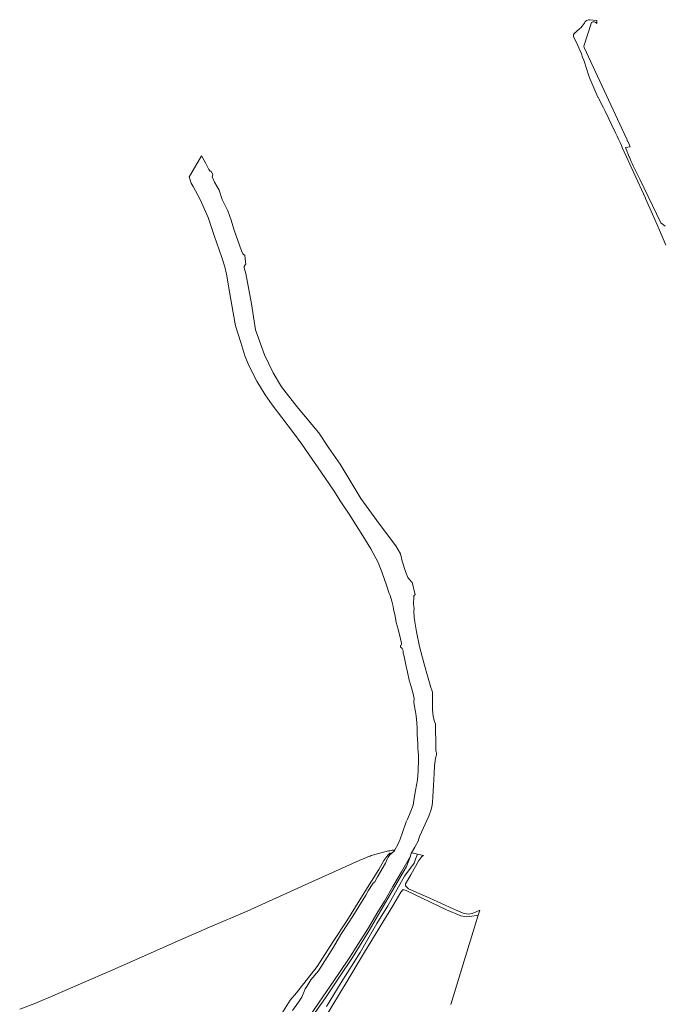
# Model space of a CAD drawing. Extents: x 154222 to 160093, y 456746 to 462495.
# Tile 21 of 256: x 156126 to 156566, y 460720 to 461394. Entities that reach past the tile are written whole.
import ezdxf

# ---------------------------------------------------------------- set-up
doc = ezdxf.new("R2010")
doc.units = 0
doc.header["$LTSCALE"] = 0.75
for name, color, linetype, lineweight in [('B-XX-GR-BOS_GEMENGD-GV', 252, 'CONTINUOUS', 13), ('B-XX-OG-TERREIN_CULTUURSCHEIDING-GV', 252, 'CONTINUOUS', 18), ('B-XX-OG-WATER_SLOOT-GV', 252, 'CONTINUOUS', 18), ('B-XX-VH-VERHARDING_FUNDERING_ZAND-GV', 252, 'CONTINUOUS', 18)]:
    doc.layers.add(name, color=color, linetype=linetype, lineweight=lineweight)

msp = doc.modelspace()

# ---------------------------------------------------------------- linework, layer by layer
at = {"layer": 'B-XX-GR-BOS_GEMENGD-GV'}
for points in [[(156304.28, 460712.223), (156311.188, 460723.145), (156315.579, 460728.186), (156329.71, 460746.135), (156340.528, 460763.19), (156349.868, 460777.454), (156361.742, 460796.393), (156371.826, 460812.569), (156375.162, 460818.53), (156378.014, 460822.205), (156379.328, 460823.716), (156380.63, 460823.714), (156382.513, 460825.297), (156382.809, 460825.855), (156382.643, 460825.882), (156382.512, 460825.903), (156381.999, 460825.797), (156381.923, 460825.784), (156381.062, 460825.638), (156380.203, 460825.483), (156379.345, 460825.321), (156378.488, 460825.15), (156377.633, 460824.972), (156376.78, 460824.786), (156375.929, 460824.593), (156375.079, 460824.391), (156374.231, 460824.182), (156373.386, 460823.965), (156372.542, 460823.74), (156371.7, 460823.507), (156370.861, 460823.267), (156370.023, 460823.019), (156369.188, 460822.764), (156368.356, 460822.5), (156367.526, 460822.23), (156366.698, 460821.951), (156365.873, 460821.665), (156365.051, 460821.372), (156364.231, 460821.071), (156363.414, 460820.762), (156358.368, 460818.644), (156321.426, 460802.014), (156281.727, 460784.035), (156255.994, 460772.994), (156232.513, 460762.712), (156207.393, 460751.504), (156187.863, 460742.951), (156169.705, 460735.164), (156150.246, 460726.699), (156136.538, 460720.73), (156126.086, 460716.859)], [(156336.123, 460718.729), (156346.031, 460735.06), (156359.103, 460755.775), (156370.437, 460775.413), (156377.974, 460787.59), (156389.47, 460807.948), (156395.925, 460816.854), (156397.011, 460819.481), (156398.214, 460822.859), (156398.253, 460822.97), (156395.331, 460823.686), (156394.198, 460823.964), (156393.964, 460823.574), (156393.393, 460821.553), (156390.724, 460814.494), (156382.711, 460800.742), (156365.173, 460770.698), (156353.724, 460752.234), (156344.905, 460739.05), (156335.391, 460724.756), (156324.782, 460709.812)], [(156421.083, 460720.176), (156430.248, 460750), (156435.569, 460767.076), (156439.859, 460781.254), (156439.733, 460781.229), (156437.009, 460780.684), (156431.945, 460780.119), (156427.836, 460780.756), (156418.227, 460784.76), (156390.458, 460798.147), (156389.173, 460798.647), (156388.355, 460798.494), (156386.798, 460796.902), (156381.35, 460787.668), (156372.126, 460772.234), (156361.326, 460754.864), (156350.116, 460735.972), (156334.342, 460709.998)]]:
    msp.add_lwpolyline(points, dxfattribs=at)
at = {"layer": 'B-XX-OG-TERREIN_CULTUURSCHEIDING-GV'}
msp.add_lwpolyline([(156567.668, 461252.721), (156564.81, 461254.88), (156550.313, 461284.817), (156545.9, 461293.93), (156545.19, 461295.425), (156544.48, 461296.92), (156543.352, 461299.771), (156543.276, 461299.938), (156543.207, 461300.107), (156543.186, 461300.164), (156540.7, 461306.39), (156543.802, 461307.019), (156542.341, 461310.268), (156541.979, 461310.69), (156541.841, 461311.204), (156541.727, 461311.633), (156539.785, 461315.949), (156512.266, 461374.991), (156512.022, 461375.883), (156517.319, 461392.122), (156518.285, 461392.402), (156519.252, 461392.39), (156519.475, 461392.387), (156520.312, 461392.017), (156520.927, 461391.312), (156521.039, 461393.309), (156516.317, 461393.93), (156515.276, 461393.798), (156514.106, 461393.349), (156513.107, 461392.771), (156513.062, 461392.676), (156512.787, 461392.139), (156512.49, 461391.614), (156512.174, 461391.1), (156511.837, 461390.6), (156511.481, 461390.113), (156511.106, 461389.64), (156510.712, 461389.183), (156510.23, 461388.665), (156509.218, 461387.741), (156507.339, 461386.007), (156506.059, 461384.981), (156506.046, 461384.971), (156505.887, 461384.837), (156505.738, 461384.692), (156505.601, 461384.534), (156505.364, 461384.191), (156505.266, 461384.007), (156505.182, 461383.816), (156505.113, 461383.618), (156505.059, 461383.416), (156504.998, 461383.003), (156504.991, 461382.794), (156505, 461382.585), (156505.024, 461382.377), (156505.827, 461380.929), (156506.829, 461378.881), (156507.795, 461376.815), (156508.724, 461374.733), (156509.616, 461372.634), (156510.471, 461370.52), (156511.288, 461368.391), (156512.067, 461366.248), (156512.808, 461364.091), (156513.51, 461361.922), (156514.176, 461359.771), (156514.879, 461357.631), (156515.618, 461355.503), (156516.241, 461353.798), (156518.845, 461347.328), (156521.788, 461341.005), (156521.848, 461340.88), (156522.277, 461339.994), (156522.331, 461339.869), (156523.415, 461337.755), (156524.492, 461335.636), (156525.562, 461333.514), (156526.625, 461331.389), (156527.68, 461329.26), (156528.728, 461327.128), (156529.77, 461324.992), (156530.804, 461322.852), (156531.83, 461320.709), (156532.85, 461318.563), (156533.862, 461316.413), (156534.867, 461314.26), (156535.865, 461312.103), (156536.856, 461309.943), (156537.839, 461307.78), (156538.347, 461306.654), (156538.41, 461306.529), (156554.263, 461271.806), (156554.322, 461271.681), (156559.181, 461260.868), (156563.915, 461250), (156568.252, 461239.721)], dxfattribs=at)
at = {"layer": 'B-XX-OG-WATER_SLOOT-GV'}
for points in [[(156323.655, 460711.065), (156330.916, 460721.591), (156338.622, 460732.739), (156344.441, 460741.234), (156351.969, 460752.543), (156357.931, 460761.911), (156364.693, 460772.579), (156370.53, 460782.249), (156375.602, 460790.904), (156381.474, 460800.788), (156387.275, 460810.886), (156393.393, 460821.553), (156393.964, 460823.574), (156394.198, 460823.964), (156396.503, 460827.799), (156396.694, 460828.116), (156398.648, 460831.852), (156399.721, 460835.117), (156406.058, 460849.028), (156407.591, 460853.567), (156408.376, 460856.541), (156408.661, 460858.511), (156408.807, 460862.217), (156409.194, 460869.957), (156409.6, 460878.045), (156409.935, 460883.45), (156410.54, 460888.701), (156411.191, 460890.884), (156411.227, 460892.061), (156411.052, 460892.929), (156410.838, 460893.585), (156410.816, 460894.724), (156410.826, 460898.41), (156410.818, 460902.097), (156410.674, 460906.072), (156410.687, 460908.697), (156410.643, 460910.994), (156410.544, 460912.113), (156409.98, 460913.714), (156408.988, 460917.07), (156408.751, 460919.559), (156408.649, 460921.817), (156408.651, 460929.46), (156408.626, 460932.008), (156408.505, 460933.861), (156408.058, 460935.191), (156407.437, 460937.004), (156405.569, 460943.273), (156402.669, 460953.881), (156399.729, 460964.953), (156397.621, 460975.062), (156396.447, 460981.814), (156396.015, 460984.979), (156395.87, 460989.263), (156395.904, 460991.309), (156395.864, 460992.081), (156395.589, 460993.933), (156395.693, 460999.145), (156395.75, 460999.569), (156396.289, 461000.227), (156396.637, 461000.512), (156394.686, 461009.098), (156394.189, 461009.229), (156391.744, 461012.339), (156390.053, 461016.401), (156387.777, 461023.474), (156386.751, 461028.346), (156383.464, 461033.84), (156372.292, 461048.648), (156359.51, 461066.298), (156352.757, 461077.823), (156345.322, 461089.702), (156337.481, 461101.227), (156330.682, 461111.246), (156315.61, 461129.18), (156305.198, 461142.803), (156299.521, 461152.201), (156293.582, 461164.541), (156287.541, 461181.794), (156284.637, 461199.4), (156280.755, 461220.266), (156279.622, 461224.117), (156279.672, 461225.144), (156280.38, 461226.194), (156280.831, 461226.418), (156280.202, 461232.647), (156280.082, 461232.659), (156278.791, 461233.668), (156277.801, 461235.863), (156272.903, 461249.999), (156272.636, 461250.671), (156270.771, 461256.711), (156268.453, 461263.205), (156264.703, 461270.852), (156262.485, 461277.357), (156259.292, 461282.648), (156257.776, 461286.41), (156258.347, 461287.677), (156257.114, 461290.379), (156256.337, 461290.381), (156255.621, 461291.41), (156253.222, 461295.882), (156250.542, 461300.735), (156243.267, 461288.212), (156242.135, 461286.411), (156243.331, 461282.153), (156244.674, 461279.743), (156249.56, 461270.972), (156255.002, 461258.504), (156259.404, 461245.67), (156264.194, 461232.008), (156266.416, 461224.81), (156267.638, 461219.794), (156269.731, 461207.626), (156272.249, 461193.28), (156273.856, 461184.497), (156277.396, 461173.138), (156280.174, 461163.969), (156283.029, 461156.77), (156288.299, 461146.581), (156294.027, 461137.184), (156298.752, 461130.411), (156305.369, 461121.837), (156313.426, 461111.212), (156319.154, 461103.578), (156324.107, 461096.151), (156332.305, 461084.349), (156340.73, 461072.086), (156345.853, 461064.087), (156351.507, 461055.544), (156360.769, 461040.786), (156366.407, 461031.792), (156371.457, 461022.442), (156374.191, 461015.513), (156377.121, 461007.012), (156378.943, 461001.335), (156379.506, 461000), (156380.684, 460996.08), (156381.58, 460992.492), (156381.874, 460990.64), (156382.908, 460985.74), (156383.767, 460981.438), (156385.129, 460976.982), (156386.63, 460970.327), (156387.274, 460967.356), (156387.276, 460966.565), (156387.084, 460966.082), (156386.834, 460965.83), (156386.641, 460965.502), (156386.701, 460964.691), (156387.301, 460964.056), (156387.765, 460963.671), (156388.327, 460962.861), (156388.483, 460961.935), (156388.564, 460960.507), (156389.129, 460958.115), (156390.358, 460952.579), (156391.431, 460947.525), (156392.66, 460942.007), (156393.672, 460938.381), (156395.326, 460932.71), (156395.932, 460929.141), (156395.879, 460927.095), (156396.096, 460925.146), (156396.898, 460920.362), (156397.272, 460917.545), (156397.823, 460912.798), (156398.044, 460908.996), (156398.15, 460905.117), (156398.435, 460898.459), (156398.54, 460894.869), (156398.794, 460893.769), (156398.879, 460890.334), (156398.87, 460885.934), (156398.802, 460882.015), (156398.749, 460879.738), (156398.447, 460876.688), (156398.184, 460873.734), (156397.671, 460870.259), (156396.927, 460866.416), (156396.032, 460861.28), (156395.232, 460856.472), (156392.757, 460850.058), (156391.433, 460846.832), (156390.472, 460845.131), (156387.98, 460837.714), (156386.35, 460833.31), (156384.815, 460829.662), (156384.756, 460829.523), (156382.809, 460825.855), (156382.513, 460825.297), (156380.63, 460823.714), (156379.396, 460822.429), (156378.299, 460820.95), (156377.587, 460819.573), (156376.341, 460816.848), (156370.985, 460807.356), (156368.991, 460803.956), (156368.03, 460803.027), (156364.542, 460797.916), (156362.994, 460794.995), (156358.154, 460787.141), (156354.078, 460780.57), (156351.017, 460776.028), (156345.928, 460768.103), (156340.749, 460759.341), (156330.499, 460743.046), (156325.355, 460736.866), (156322.473, 460732.413), (156321.512, 460730.917), (156320.729, 460728.959), (156320.159, 460727.427), (156319.252, 460725.005), (156316.939, 460721.71), (156312.774, 460715.887)], [(156312.774, 460715.887), (156316.939, 460721.71), (156319.252, 460725.005), (156320.159, 460727.427), (156320.729, 460728.959), (156321.512, 460730.917), (156322.473, 460732.413), (156325.355, 460736.866), (156330.499, 460743.046), (156340.749, 460759.341), (156345.928, 460768.103), (156351.017, 460776.028), (156354.078, 460780.57), (156358.154, 460787.141), (156362.994, 460794.995), (156364.542, 460797.916), (156368.03, 460803.027), (156368.991, 460803.956), (156370.985, 460807.356), (156376.341, 460816.848), (156377.587, 460819.573), (156378.299, 460820.95), (156379.396, 460822.429), (156380.63, 460823.714), (156379.328, 460823.716), (156378.014, 460822.205), (156375.162, 460818.53), (156371.826, 460812.569), (156361.742, 460796.393), (156349.868, 460777.454), (156340.528, 460763.19), (156329.71, 460746.135), (156315.579, 460728.186), (156311.188, 460723.145), (156304.28, 460712.223)], [(156324.782, 460709.812), (156335.391, 460724.756), (156344.905, 460739.05), (156353.724, 460752.234), (156365.173, 460770.698), (156382.711, 460800.742), (156390.724, 460814.494), (156393.393, 460821.553), (156387.275, 460810.886), (156381.474, 460800.788), (156375.602, 460790.904), (156370.53, 460782.249), (156364.693, 460772.579), (156357.931, 460761.911), (156351.969, 460752.543), (156344.441, 460741.234), (156338.622, 460732.739), (156330.916, 460721.591), (156323.655, 460711.065)]]:
    msp.add_lwpolyline(points, dxfattribs=at)
at = {"layer": 'B-XX-VH-VERHARDING_FUNDERING_ZAND-GV'}
msp.add_lwpolyline([(156334.342, 460709.998), (156350.116, 460735.972), (156361.326, 460754.864), (156372.126, 460772.234), (156381.35, 460787.668), (156386.798, 460796.902), (156388.355, 460798.494), (156389.173, 460798.647), (156390.458, 460798.147), (156418.227, 460784.76), (156427.836, 460780.756), (156431.945, 460780.119), (156437.009, 460780.684), (156439.733, 460781.229), (156439.859, 460781.254), (156440.966, 460784.613), (156438.522, 460783.453), (156435.695, 460782.434), (156432.929, 460781.949), (156429.649, 460782.539), (156422.626, 460785.461), (156406.647, 460792.92), (156392.056, 460799.319), (156390.168, 460801.211), (156390.168, 460802.7), (156393.823, 460808.838), (156399.21, 460818.54), (156401.267, 460821.43), (156402.326, 460821.95), (156402.451, 460822.011), (156401.16, 460822.257), (156398.253, 460822.97), (156398.214, 460822.859), (156397.011, 460819.481), (156395.925, 460816.854), (156389.47, 460807.948), (156377.974, 460787.59), (156370.437, 460775.413), (156359.103, 460755.775), (156346.031, 460735.06), (156336.123, 460718.729)], dxfattribs=at)

doc.saveas('drawing.dxf')
